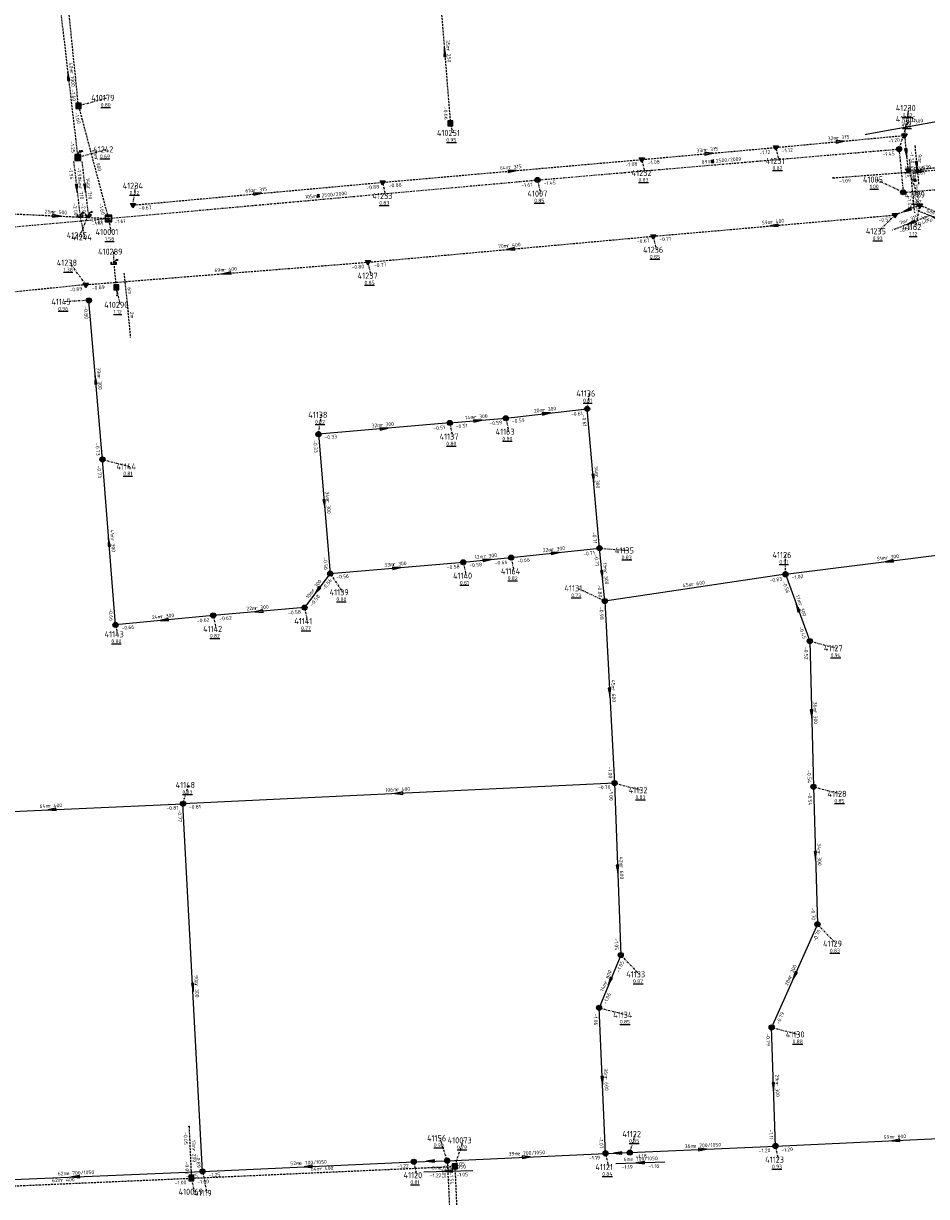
# Model space of a CAD drawing. Extents: x 188323 to 208361, y 565368 to 574910.
# Tile 114 of 256: x 202385 to 202605, y 568865 to 569151. Entities that reach past the tile are written whole.
import ezdxf

# ---------------------------------------------------------------- set-up
doc = ezdxf.new("R2010")
doc.units = 0
for name, pattern in [('BORDER', [1.75, 0.5, -0.25, 0.5, -0.25, 0, -0.25]), ('DASHDOT', [1, 0.5, -0.25, 0, -0.25]), ('DASHED', [0.75, 0.5, -0.25])]:
    doc.linetypes.add(name, pattern=pattern)
doc.layers.get('0').update_dxf_attribs({"linetype": 'CONTINUOUS'})
for name, color, linetype in [('RIO-AFM', 7, 'CONTINUOUS'), ('RIO-BOK', 7, 'CONTINUOUS'), ('RIO-DET', 7, 'CONTINUOUS'), ('RIO-KNP', 7, 'CONTINUOUS'), ('RIO-KNR', 7, 'CONTINUOUS'), ('RIO-LAG_0B', 7, 'CONTINUOUS'), ('RIO-LAG_1B', 7, 'DASHED'), ('RIO-LAG_2B', 7, 'DASHED'), ('RIO-LAG_4', 7, 'BORDER'), ('RIO-LEN', 7, 'CONTINUOUS'), ('RIO-MVD', 1, 'CONTINUOUS'), ('RIO-VRB', 6, 'DASHDOT'), ('RIO-VRH', 7, 'CONTINUOUS')]:
    doc.layers.add(name, color=color, linetype=linetype)
doc.styles.add('RIO-TXT', font='isocp.shx')

# ---------------------------------------------------------------- blocks, each defined once
blk = doc.blocks.new('L_VHR')
blk.add_lwpolyline([(-0.5, 0), (0.5, 0), (-0.5, 0.15), (-0.5, -0.15), (0.5, 0)])
blk = doc.blocks.new('L_VKT')
blk.add_line((0.3, 0.95), (-0.3, -0.05))
blk.add_lwpolyline([(0.3, 0.15), (0.3, 0.75), (-0.3, 0.75), (-0.3, 0.15)], close=True)
blk = doc.blocks.new('K_DRL')
for p, q in [((-0.65, 0.65), (-0.65, -0.65)), ((0.65, 0.65), (-0.65, 0.65)), ((-0.65, 0.35), (0.65, 0.35)), ((0.65, -0.65), (0.65, 0.65)), ((0.65, -0.35), (-0.65, -0.35)), ((-0.65, -0.65), (0.65, -0.65))]:
    blk.add_line(p, q)
for points in [[(-0.65, 0.65), (0.65, 0.65), (-0.65, 0.35), (0.65, 0.35)], [(-0.65, -0.35), (0.65, -0.35), (-0.65, -0.65), (0.65, -0.65)]]:
    blk.add_solid(points)
at = {"style": 'RIO-TXT', "flags": 1}
blk.add_attdef('KNOOPNAAM', (2, 2), '', height=1, dxfattribs=at)
blk = doc.blocks.new('K_IPG')
blk.add_circle((0, 0), 0.5)
for points in [[(0, 0), (-0.5, 0), (-0.433013, 0.25)], [(0, 0), (-0.433013, -0.25), (-0.5, 0)], [(0, 0), (-0.433013, 0.25), (-0.25, 0.433013)], [(0, 0), (-0.25, -0.433013), (-0.433013, -0.25)], [(0, 0), (-0.25, 0.433013), (0, 0.5)], [(0, 0), (0, -0.5), (-0.25, -0.433013)], [(0, 0), (0, 0.5), (0.25, 0.433013)], [(0, 0), (0.25, 0.433013), (0.433013, 0.25)], [(0, 0), (0.433013, 0.25), (0.5, 0)], [(0, 0), (0.5, 0), (0.433013, -0.25)], [(0, 0), (0.433013, -0.25), (0.25, -0.433013)], [(0, 0), (0.25, -0.433013), (0, -0.5)]]:
    blk.add_solid(points)
at = {"style": 'RIO-TXT', "flags": 1}
blk.add_attdef('KNOOPNAAM', (2, 2), '', height=1, dxfattribs=at)
blk = doc.blocks.new('K_IPR')
blk.add_lwpolyline([(-0.5, -0.5), (0.5, -0.5), (0.5, 0.5), (-0.5, 0.5)], close=True)
blk.add_solid([(-0.5, 0.5), (0.5, 0.5), (-0.5, -0.5), (0.5, -0.5)])
at = {"style": 'RIO-TXT', "flags": 1}
blk.add_attdef('KNOOPNAAM', (2, 2), '', height=1, dxfattribs=at)
blk = doc.blocks.new('K_FIC')
blk.add_circle((0, 0), 0.0625)
at = {"style": 'RIO-TXT', "flags": 1}
blk.add_attdef('KNOOPNAAM', (2, 2), '', height=1, dxfattribs=at)
blk = doc.blocks.new('K_UTB')
blk.add_lwpolyline([(0.5, 0.15), (0.5, -0.3), (-0.5, -0.3), (-0.5, 0.15), (-0.45, 0.15), (-0.45, -0.25), (0, -0.25), (0.45, -0.25), (0.45, 0.15)], close=True)
blk.add_lwpolyline([(0.85, 0.6), (0.55, 0.65), (0.614828, 0.459583), (0.850842, 0.598937)])
blk.add_arc((0.85, -0.25), 0.85, 90, 180)
at = {"style": 'RIO-TXT', "flags": 1}
blk.add_attdef('KNOOPNAAM', (2, 2), '', height=1, dxfattribs=at)
blk = doc.blocks.new('K_IPD')
blk.add_lwpolyline([(-0.496027, 0.307994), (0.503973, 0.307994), (0.003973, -0.558031)], close=True)
blk.add_solid([(-0.496027, 0.307994), (0.503973, 0.307994), (0.003973, -0.558031)])
at = {"style": 'RIO-TXT', "flags": 1}
blk.add_attdef('KNOOPNAAM', (2, 2), '', height=1, dxfattribs=at)
blk = doc.blocks.new('K_OVL')
for points in [[(0.6, 0.6), (-0.6, 0.6), (-0.6, -0.6), (0.6, -0.6)], [(1, 1.25), (0.474823, 0.983111), (0.413034, 1.369554)]]:
    blk.add_lwpolyline(points, close=True)
blk.add_arc((0.81571, 0.439293), 0.83139, 77.193131, 168.854604)
blk.add_solid([(-0.6, 0.6), (0.6, 0.6), (-0.6, -0.6), (0.6, -0.6)])
at = {"style": 'RIO-TXT', "flags": 1}
blk.add_attdef('KNOOPNAAM', (2, 2), '', height=1, dxfattribs=at)
blk = doc.blocks.new('637_04______41006_____41005_')
at = {"layer": 'RIO-LAG_4'}
blk.add_line((0, 0), (1.277, -12.999), dxfattribs=at)
at = {"layer": 'RIO-AFM', "xscale": 0.9, "yscale": 0.9, "zscale": 0.9, "rotation": 275.5847}
blk.add_blockref('L_VKT', (1.0043, -5.1068), dxfattribs=at)
at = {"layer": 'RIO-AFM', "style": 'RIO-TXT'}
blk.add_text('2500/2000', height=0.9, rotation=275.5847, dxfattribs=at).set_placement((1.0835, -5.913))
at = {"layer": 'RIO-BOK', "style": 'RIO-TXT'}
for p in [(-1.2564, -1.53), (-0.5169, -9.0547)]:
    blk.add_text('-1.45', height=0.9, rotation=275.5847, dxfattribs=at).set_placement(p)
at = {"layer": 'RIO-LEN', "style": 'RIO-TXT'}
blk.add_text('11m', height=0.9, rotation=275.5847, dxfattribs=at).set_placement((0.7402, -2.4198))
blk = doc.blocks.new('649_04______410289____410290_')
at = {"layer": 'RIO-LAG_1B'}
blk.add_line((0, 0), (1.061, -9.764), dxfattribs=at)
at = {"layer": 'RIO-LEN', "style": 'RIO-TXT'}
blk.add_text('6m', height=0.9, rotation=276.1786, dxfattribs=at).set_placement((0.882, -3.4857))
blk = doc.blocks.new('650_04______410290____410291_')
at = {"layer": 'RIO-LAG_1B'}
blk.add_line((0, 0), (0.939, -9.776), dxfattribs=at)
at = {"layer": 'RIO-LEN', "style": 'RIO-TXT'}
blk.add_text('2m', height=0.9, rotation=275.4625, dxfattribs=at).set_placement((0.8383, -3.4959))
blk = doc.blocks.new('660_04______41120_____41156_')
at = {"layer": 'RIO-LAG_0B'}
blk.add_line((0, 0), (11.974, 0.38), dxfattribs=at)
at = {"layer": 'RIO-VRH', "xscale": 2, "yscale": 2, "zscale": 2, "rotation": 181.8181}
blk.add_blockref('L_VHR', (5.987, 0.19), dxfattribs=at)
at = {"layer": 'RIO-AFM', "style": 'RIO-TXT'}
blk.add_text('e 700/1050', height=0.9, rotation=1.8181, dxfattribs=at).set_placement((3.5424, 0.6127))
at = {"layer": 'RIO-BOK', "style": 'RIO-TXT'}
for s, p in [('-1.22', (1.4435, -1.3549)), ('-1.05', (7.9202, -1.1493))]:
    blk.add_text(s, height=0.9, rotation=1.8181, dxfattribs=at).set_placement(p)
at = {"layer": 'RIO-LEN', "style": 'RIO-TXT'}
blk.add_text('8m', height=0.9, rotation=1.8181, dxfattribs=at).set_placement((1.9232, 0.5613))
blk = doc.blocks.new('661_04______41121_____41122_')
at = {"layer": 'RIO-LAG_0B'}
blk.add_line((0, 0), (11.974, 0.405), dxfattribs=at)
at = {"layer": 'RIO-VRH', "xscale": 2, "yscale": 2, "zscale": 2, "rotation": 181.9413}
blk.add_blockref('L_VHR', (5.987, 0.2025), dxfattribs=at)
at = {"layer": 'RIO-AFM', "style": 'RIO-TXT'}
blk.add_text('e 700/1050', height=0.9, rotation=1.9413, dxfattribs=at).set_placement((3.5411, 0.6203))
at = {"layer": 'RIO-BOK', "style": 'RIO-TXT'}
for s, p in [('-1.19', (1.4464, -1.3518)), ('-1.18', (7.9227, -1.1322))]:
    blk.add_text(s, height=0.9, rotation=1.9413, dxfattribs=at).set_placement(p)
at = {"layer": 'RIO-LEN', "style": 'RIO-TXT'}
blk.add_text('6m', height=0.9, rotation=1.9413, dxfattribs=at).set_placement((1.922, 0.5654))
blk = doc.blocks.new('662_04______41146_____41162_')
at = {"layer": 'RIO-LAG_2B'}
blk.add_line((0, 0), (-9.099, 3.697), dxfattribs=at)
at = {"layer": 'RIO-VRH', "xscale": 2, "yscale": 2, "zscale": 2, "rotation": 157.8667}
blk.add_blockref('L_VHR', (-4.5495, 1.8485), dxfattribs=at)
at = {"layer": 'RIO-AFM', "style": 'RIO-TXT'}
blk.add_text('r 300', height=0.9, rotation=337.8668, dxfattribs=at).set_placement((-5.3617, 2.7192))
at = {"layer": 'RIO-BOK', "style": 'RIO-TXT'}
for s, p in [('-0.40', (-8.3288, 1.8732)), ('-0.31', (-4.3252, 0.2476))]:
    blk.add_text(s, height=0.9, rotation=337.8668, dxfattribs=at).set_placement(p)
at = {"layer": 'RIO-LEN', "style": 'RIO-TXT'}
blk.add_text('6m', height=0.9, rotation=337.8668, dxfattribs=at).set_placement((-6.8627, 3.3286))
blk = doc.blocks.new('666_04______41162_____41235_')
at = {"layer": 'RIO-LAG_2B'}
blk.add_line((0, 0), (-9.155, -3.557), dxfattribs=at)
at = {"layer": 'RIO-VRH', "xscale": 2, "yscale": 2, "zscale": 2, "rotation": 201.212}
blk.add_blockref('L_VHR', (-4.5775, -1.7785), dxfattribs=at)
at = {"layer": 'RIO-AFM', "style": 'RIO-TXT'}
blk.add_text('r 315', height=0.9, rotation=381.212, dxfattribs=at).set_placement((-5.7661, -1.7026))
at = {"layer": 'RIO-BOK', "style": 'RIO-TXT'}
for s, p in [('-0.52', (-7.343, -4.3545)), ('-0.40', (-3.3158, -2.7883))]:
    blk.add_text(s, height=0.9, rotation=381.212, dxfattribs=at).set_placement(p)
at = {"layer": 'RIO-LEN', "style": 'RIO-TXT'}
blk.add_text('7m', height=0.9, rotation=381.212, dxfattribs=at).set_placement((-7.276, -2.2898))
blk = doc.blocks.new('674_04______41230_____41229_')
at = {"layer": 'RIO-LAG_2B'}
blk.add_line((0, 0), (0.966, -9.774), dxfattribs=at)
at = {"layer": 'RIO-VRH', "xscale": 2, "yscale": 2, "zscale": 2, "rotation": 275.6196}
blk.add_blockref('L_VHR', (0.483, -4.887), dxfattribs=at)
at = {"layer": 'RIO-AFM', "style": 'RIO-TXT'}
blk.add_text('r 315', height=0.9, rotation=275.6196, dxfattribs=at).set_placement((0.8745, -3.7628))
at = {"layer": 'RIO-BOK', "style": 'RIO-TXT'}
for s, p in [('-1.30', (-1.2555, -1.5308)), ('-1.35', (-0.8302, -5.8308))]:
    blk.add_text(s, height=0.9, rotation=275.6196, dxfattribs=at).set_placement(p)
at = {"layer": 'RIO-LEN', "style": 'RIO-TXT'}
blk.add_text('9m', height=0.9, rotation=275.6196, dxfattribs=at).set_placement((0.7151, -2.1506))

msp = doc.modelspace()

# ---------------------------------------------------------------- linework, layer by layer
at = {"layer": 'RIO-LAG_0B'}
for p, q in [((202613.792, 569128.512), (202590.48, 569124.352)), ((202403.808, 569044.928), (202400.496, 569083.776)), ((202502.4, 569054.976), (202522.304, 569057.28)), ((202525.296, 569023.232), (202522.304, 569057.28)), ((202488.704, 569053.824), (202456.608, 569051.072)), ((202488.704, 569053.824), (202502.4, 569054.976)), ((202456.608, 569051.072), (202459.504, 569017.024)), ((202407.008, 569004.48), (202403.808, 569044.928)), ((202503.696, 569020.928), (202525.296, 569023.232)), ((202526.592, 569010.304), (202525.296, 569023.232)), ((202570.8, 569016.832), (202621.504, 569023.296)), ((202459.504, 569017.024), (202492, 569019.776)), ((202492, 569019.776), (202503.696, 569020.928)), ((202459.504, 569017.024), (202453.2, 569008.704)), ((202570.8, 569016.832), (202526.592, 569010.304)), ((202570.8, 569016.832), (202576.704, 569000.512)), ((202453.2, 569008.704), (202430.896, 569006.784)), ((202526.592, 569010.304), (202528.992, 568965.824)), ((202430.896, 569006.784), (202407.008, 569004.48)), ((202576.704, 569000.512), (202577.6, 568964.928)), ((202528.992, 568965.824), (202423.504, 568960.768)), ((202528.992, 568965.824), (202530.496, 568923.776)), ((202577.6, 568964.928), (202578.592, 568931.328)), ((202359.392, 568957.888), (202423.504, 568960.768)), ((202428.304, 568870.912), (202423.504, 568960.768)), ((202578.592, 568931.328), (202567.392, 568906.112)), ((202530.496, 568923.776), (202525.2, 568910.912)), ((202526.8, 568875.328), (202525.2, 568910.912)), ((202568.304, 568877.12), (202567.392, 568906.112)), ((202568.304, 568877.12), (202627.2, 568879.808)), ((202532.704, 568875.52), (202568.304, 568877.12)), ((202428.304, 568870.912), (202479.904, 568873.28)), ((202479.904, 568873.28), (202488.096, 568873.536)), ((202488.096, 568873.536), (202526.8, 568875.328)), ((202526.8, 568875.328), (202532.704, 568875.52)), ((202366.208, 568868.288), (202428.304, 568870.912))]:
    msp.add_line(p, q, dxfattribs=at)
at = {"layer": 'RIO-LAG_1B'}
for p, q in [((202397.952, 569131.328), (202390.096, 569208.64)), ((202486.064, 569161.728), (202488.864, 569127.04)), ((202397.952, 569131.328), (202405.264, 569103.808)), ((202379.968, 569105.024), (202405.264, 569103.808)), ((202406.56, 569092.928), (202407.2, 569086.976)), ((202407.2, 569086.976), (202407.392, 569084.992)), ((202424.976, 568881.92), (202425.552, 568869.248)), ((202425.552, 568869.248), (202489.952, 568872.128)), ((202489.952, 568872.128), (202493.936, 568784.384)), ((202363.488, 568866.56), (202425.552, 568869.248))]:
    msp.add_line(p, q, dxfattribs=at)
msp.add_lwpolyline([(202582.416, 569113.728), (202624.8, 569116.928), (202636.624, 569117.504), (202648.992, 569117.824), (202656.304, 569118.144), (202663.616, 569118.656), (202707.264, 569121.6)], dxfattribs=at)
at = {"layer": 'RIO-LAG_2B'}
for p, q in [((202393.136, 569158.4), (202397.776, 569118.72)), ((202568.432, 569121.152), (202599.872, 569124.096)), ((202599.872, 569124.096), (202600.72, 569115.52)), ((202535.664, 569118.208), (202568.432, 569121.152)), ((202472.304, 569112.64), (202535.664, 569118.208)), ((202600.72, 569115.52), (202617.584, 569117.312)), ((202411.264, 569107.072), (202472.304, 569112.64)), ((202603.6, 569107.008), (202597.52, 569104.64)), ((202609.504, 569104.576), (202603.6, 569107.008)), ((202538.448, 569099.456), (202597.52, 569104.64)), ((202468.704, 569093.12), (202538.448, 569099.456)), ((202399.744, 569087.616), (202468.704, 569093.12)), ((202399.744, 569087.616), (202318.24, 569079.296)), ((202488.096, 568873.536), (202492.336, 568786.24))]:
    msp.add_line(p, q, dxfattribs=at)
at = {"layer": 'RIO-LAG_4'}
for p, q in [((202510.192, 569113.216), (202598.528, 569120.768)), ((202598.528, 569120.768), (202599.552, 569110.208)), ((202396.768, 569117.76), (202398.32, 569104.512)), ((202398.768, 569117.76), (202400.352, 569104.704)), ((202405.264, 569103.808), (202510.192, 569113.216)), ((202599.552, 569110.208), (202617.504, 569111.616)), ((202276.448, 569092.352), (202405.264, 569103.808))]:
    msp.add_line(p, q, dxfattribs=at)
at = {"layer": 'RIO-VRB'}
for p, q in [((202397.95, 569131.35), (202404.9175, 569133.2787)), ((202599.88, 569124.1), (202600.9341, 569130.7829)), ((202488.87, 569127.04), (202489.4035, 569124.7116)), ((202598.52, 569120.74), (202600.939, 569128.0886)), ((202397.77, 569118.75), (202404.7375, 569120.6787)), ((202568.43, 569121.16), (202569.1371, 569117.8468)), ((202535.67, 569118.23), (202536.3771, 569114.9168)), ((202600.72, 569115.55), (202603.139, 569109.6014)), ((202411.26, 569107.09), (202411.9671, 569111.8032)), ((202472.31, 569112.62), (202473.0171, 569109.3068)), ((202510.19, 569113.19), (202510.8971, 569109.8768)), ((202599.55, 569110.19), (202592.901, 569113.3079)), ((202603.6, 569107), (202602.5478, 569101.7168)), ((202400.36, 569104.69), (202398.2847, 569099.6805)), ((202398.32, 569104.49), (202399.3741, 569099.2071)), ((202405.26, 569103.8), (202405.9671, 569100.4868)), ((202597.52, 569104.64), (202593.617, 569100.6847)), ((202538.45, 569099.47), (202539.1571, 569096.1568)), ((202406.56, 569092.91), (202406.5597, 569095.685)), ((202399.75, 569087.64), (202395.844, 569092.9928)), ((202468.7, 569093.13), (202469.4071, 569089.8168)), ((202407.2, 569086.99), (202408.0806, 569082.692)), ((202400.5, 569083.8), (202394.5176, 569083.4431)), ((202522.3, 569057.3), (202522.8335, 569061.0284)), ((202456.6, 569051.1), (202457.3071, 569055.8132)), ((202488.7, 569053.8), (202489.4071, 569050.4868)), ((202502.4, 569055), (202503.1071, 569051.6868)), ((202403.8, 569044.9), (202410.4482, 569043.18)), ((202525.3, 569023.2), (202532.2675, 569022.6713)), ((202492, 569019.8), (202492.7071, 569016.4868)), ((202503.7, 569020.9), (202504.4071, 569017.5868)), ((202570.8, 569016.8), (202570.7994, 569021.575)), ((202459.5, 569017), (202462.5369, 569012.4386)), ((202526.6, 569010.3), (202519.951, 569013.4179)), ((202453.2, 569008.7), (202453.9071, 569005.3868)), ((202430.9, 569006.8), (202431.6071, 569003.4868)), ((202407, 569004.5), (202407.5335, 569002.1716)), ((202576.7, 569000.5), (202583.3482, 568998.78)), ((202423.5, 568960.8), (202424.8933, 568965.3294)), ((202529, 568965.8), (202535.6482, 568964.08)), ((202577.6, 568964.9), (202584.2482, 568963.18)), ((202578.6, 568931.3), (202583.1472, 568926.5798)), ((202530.5, 568923.8), (202535.0472, 568919.0798)), ((202525.2, 568910.9), (202531.8482, 568909.18)), ((202567.4, 568906.1), (202574.0482, 568904.38)), ((202488.09, 568873.56), (202486.3533, 568879.0286)), ((202532.7, 568875.5), (202534.0933, 568880.0294)), ((202489.95, 568872.1), (202492.0271, 568878.5089)), ((202568.3, 568877.1), (202569.0071, 568873.7868)), ((202479.9, 568873.3), (202480.6071, 568869.9868)), ((202526.8, 568875.3), (202527.5071, 568871.9868)), ((202428.3, 568870.9), (202429.3541, 568865.6171)), ((202425.55, 568869.25), (202426.2571, 568865.9368))]:
    msp.add_line(p, q, dxfattribs=at)

# ---------------------------------------------------------------- block references
at = {"layer": 'RIO-AFM', "xscale": 0.9, "yscale": 0.9, "zscale": 0.9}
for p, rotation in [((202552.9674, 569117.3482), 4.885), ((202456.6047, 569108.8967), 5.1132)]:
    msp.add_blockref('L_VKT', p, dxfattribs=dict(at, rotation=rotation))
at = {"layer": 'RIO-DET'}
for name, p in [('674_04______41230_____41229_', (202602.384, 569121.6)), ('637_04______41006_____41005_', (202601.024, 569118.208)), ('662_04______41146_____41162_', (202612, 569102.08)), ('666_04______41162_____41235_', (202606.096, 569104.512)), ('649_04______410289____410290_', (202409.056, 569090.432)), ('650_04______410290____410291_', (202409.696, 569084.48)), ('661_04______41121_____41122_', (202529.296, 568872.832)), ('660_04______41120_____41156_', (202482.4, 568870.784))]:
    msp.add_blockref(name, p, dxfattribs=at)
at = {"layer": 'RIO-KNP', "xscale": 1.25, "yscale": 1.25, "zscale": 1.25}
for name, p in [('K_IPR', (202397.952, 569131.328)), ('K_IPR', (202488.864, 569127.04)), ('K_FIC', (202590.48, 569124.352)), ('K_IPD', (202599.872, 569124.096)), ('K_OVL', (202397.776, 569118.72)), ('K_IPD', (202568.432, 569121.152)), ('K_IPG', (202598.528, 569120.768)), ('K_IPD', (202535.664, 569118.208)), ('K_IPD', (202600.72, 569115.52)), ('K_IPD', (202472.304, 569112.64)), ('K_IPG', (202510.192, 569113.216)), ('K_FIC', (202582.416, 569113.728)), ('K_IPG', (202599.552, 569110.208)), ('K_UTB', (202398.32, 569104.512)), ('K_UTB', (202400.352, 569104.704)), ('K_IPD', (202411.264, 569107.072)), ('K_IPD', (202603.6, 569107.008)), ('K_DRL', (202405.264, 569103.808)), ('K_IPD', (202597.52, 569104.64)), ('K_IPD', (202538.448, 569099.456)), ('K_UTB', (202406.56, 569092.928)), ('K_IPD', (202468.704, 569093.12)), ('K_IPD', (202399.744, 569087.616)), ('K_IPR', (202407.2, 569086.976)), ('K_IPG', (202400.496, 569083.776)), ('K_FIC', (202407.392, 569084.992)), ('K_IPG', (202522.304, 569057.28)), ('K_IPG', (202488.704, 569053.824)), ('K_IPG', (202502.4, 569054.976)), ('K_IPG', (202456.608, 569051.072)), ('K_IPG', (202403.808, 569044.928)), ('K_IPG', (202525.296, 569023.232)), ('K_IPG', (202492, 569019.776)), ('K_IPG', (202503.696, 569020.928)), ('K_IPG', (202459.504, 569017.024)), ('K_IPG', (202570.8, 569016.832)), ('K_IPG', (202526.592, 569010.304)), ('K_IPG', (202453.2, 569008.704)), ('K_IPG', (202407.008, 569004.48)), ('K_IPG', (202430.896, 569006.784)), ('K_IPG', (202576.704, 569000.512)), ('K_IPG', (202528.992, 568965.824)), ('K_IPG', (202577.6, 568964.928)), ('K_IPG', (202423.504, 568960.768)), ('K_IPG', (202578.592, 568931.328)), ('K_IPG', (202530.496, 568923.776)), ('K_IPG', (202525.2, 568910.912)), ('K_IPG', (202567.392, 568906.112)), ('K_FIC', (202424.976, 568881.92)), ('K_IPG', (202526.8, 568875.328)), ('K_IPG', (202532.704, 568875.52)), ('K_IPG', (202568.304, 568877.12)), ('K_IPG', (202479.904, 568873.28)), ('K_IPG', (202488.096, 568873.536)), ('K_IPG', (202428.304, 568870.912)), ('K_IPR', (202489.952, 568872.128)), ('K_IPR', (202425.552, 568869.248))]:
    msp.add_blockref(name, p, dxfattribs=at)
at = {"layer": 'RIO-VRH', "xscale": 2, "yscale": 2, "zscale": 2}
for p, rotation in [((202487.47, 569144.39), 454.6219), ((202395.45, 569138.565), 456.6864), ((202584.155, 569122.63), 5.34), ((202552.05, 569119.695), 5.1103), ((202600.3, 569119.825), 275.6196), ((202503.99, 569115.425), 5.0594), ((202603.605, 569115.315), 4.33), ((202397.545, 569111.12), 276.6756), ((202399.565, 569111.22), 276.9497), ((202441.785, 569109.855), 5.1753), ((202600.56, 569105.82), 201.212), ((202392.61, 569104.4), 357.2847), ((202567.985, 569102.055), 185.0015), ((202503.575, 569096.3), 185.1932), ((202434.225, 569090.385), 184.552), ((202402.15, 569064.35), 94.8576), ((202512.35, 569056.15), 6.5922), ((202495.55, 569054.4), 5.0053), ((202472.65, 569052.45), 364.8075), ((202523.8, 569040.25), 275.0363), ((202458.05, 569034.05), 274.8696), ((202405.4, 569024.7), 94.5374), ((202514.5, 569022.05), 6.0774), ((202497.85, 569020.35), 5.3705), ((202596.15, 569020.05), 187.305), ((202475.75, 569018.4), 4.9236), ((202525.95, 569016.75), 275.7631), ((202456.35, 569012.85), 232.7949), ((202442.05, 569007.75), 184.8694), ((202573.75, 569008.65), 469.9055), ((202418.95, 569005.65), 185.4963), ((202527.8, 568988.05), 273.0959), ((202577.15, 568982.7), 271.4571), ((202476.25, 568963.3), 182.7131), ((202391.45, 568959.35), 182.5901), ((202578.1, 568948.1), 271.7136), ((202529.75, 568944.8), 272.0543), ((202573, 568918.7), 246.0309), ((202425.9, 568915.85), 273.0651), ((202527.85, 568917.35), 247.6577), ((202526, 568893.1), 272.5822), ((202567.85, 568891.6), 271.7865), ((202597.75, 568878.45), 182.6244), ((202550.5, 568876.3), 2.5731), ((202483.995, 568873.43), 181.8181), ((202507.445, 568874.43), 2.5734), ((202529.75, 568875.4), 181.9413), ((202454.1, 568872.1), 182.6627), ((202397.25, 568869.6), 182.3972)]:
    msp.add_blockref('L_VHR', p, dxfattribs=dict(at, rotation=rotation))

# ---------------------------------------------------------------- texts
at = {"layer": 'RIO-AFM', "style": 'RIO-TXT'}
for s, rotation, p in [('r 250', 274.6219, (202487.9137, 569145.2391)), ('r 1000', 276.6864, (202395.8328, 569139.6978)), ('r 300', 370.1373, (202601.2527, 569126.7714)), ('r 315', 5.34, (202583.302, 569123.0524)), ('r 315', 5.1103, (202551.1984, 569120.1208)), ('r 900', 284.8678, (202401.8887, 569118.4887)), ('r 315', 5.0594, (202503.1387, 569115.8516)), ('2500/2000', 4.885, (202553.7744, 569117.4172)), ('r 630', 4.33, (202603.0287, 569115.7728)), ('r 710', 276.6756, (202398.0049, 569111.5265)), ('r 710', 276.9497, (202400.0363, 569111.5196)), ('r 315', 5.1753, (202440.9328, 569110.2799)), ('2500/2000', 5.1132, (202457.4114, 569108.9689)), ('r 500', 357.2847, (202391.8245, 569104.9453)), ('r 400', 5.0015, (202567.1342, 569102.4824)), ('r 400', 5.1932, (202502.7229, 569096.7246)), ('r 400', 4.552, (202433.3778, 569090.8191)), ('r 300', 274.8575, (202402.5915, 569065.201)), ('r 300', 6.5922, (202511.4878, 569056.5537)), ('r 300', 364.8075, (202471.7997, 569052.89)), ('r 300', 5.0053, (202494.6993, 569054.8274)), ('r 300', 275.0363, (202524.2373, 569041.1022)), ('r 300', 274.8696, (202458.4898, 569034.9006)), ('r 300', 274.5374, (202405.8467, 569025.5484)), ('r 300', 6.0774, (202513.6416, 569022.4614)), ('r 300', 4.9236, (202474.9, 569018.8286)), ('r 300', 5.3705, (202496.9965, 569020.772)), ('r 300', 7.305, (202595.2826, 569020.4429)), ('r 300', 275.7631, (202526.3698, 569017.6068)), ('r 300', 412.7949, (202455.4596, 569012.5085)), ('r 600', 368.3651, (202547.8235, 569013.9403)), ('r 300', 364.8694, (202441.1993, 569008.1859)), ('r 300', 289.9055, (202573.9489, 569009.5842)), ('r 300', 365.4963, (202418.0947, 569006.0771)), ('r 600', 273.0959, (202528.2692, 568988.8871)), ('r 300', 271.4571, (202577.6401, 568983.5231)), ('r 400', 362.7131, (202475.6849, 568963.8069)), ('r 400', 2.5901, (202390.618, 568959.8129)), ('r 300', 271.7136, (202578.5858, 568948.9255)), ('r 600', 272.0543, (202530.2335, 568945.6284)), ('r 600', 427.6577, (202527.0759, 568916.7919)), ('r 300', 426.0309, (202572.2063, 568918.1656)), ('r 300', 273.0651, (202426.3841, 568916.6873)), ('r 600', 272.5822, (202526.4739, 568893.9328)), ('r 300', 271.7865, (202568.3333, 568892.4261)), ('r 800', 2.6244, (202596.9176, 568878.9124)), ('r 200', 272.5786, (202425.7317, 568876.4324)), ('e 700/1050', 2.5734, (202505.2648, 568874.8325)), ('e 700/1050', 2.5731, (202548.3193, 568876.7025)), ('e 700/1050', 2.6627, (202451.9188, 568872.4991)), ('e 700/1050', 2.3972, (202395.0709, 568870.0092)), ('r 400', 2.5337, (202456.9187, 568871.1387)), ('r 400', 2.4997, (202393.684, 568868.3592))]:
    msp.add_text(s, height=0.9, rotation=rotation, dxfattribs=at).set_placement(p)
at = {"layer": 'RIO-BOK', "style": 'RIO-TXT'}
for s, rotation, p in [('-1.60', 275.8137, (202396.1889, 569135.292)), ('-1.60', 284.8678, (202396.9569, 569129.6374)), ('-0.66', 274.6219, (202487.1642, 569131.0158)), ('-1.25', 276.6864, (202395.9253, 569122.6621)), ('-1.20', 5.34, (202595.9278, 569122.3244)), ('-1.12', 5.1103, (202564.47, 569119.4002)), ('-1.12', 5.34, (202569.954, 569119.8964)), ('-1.45', 4.885, (202594.5538, 569118.9959)), ('-1.08', 5.0594, (202531.7084, 569116.4738)), ('-1.08', 5.1103, (202537.1889, 569116.9603)), ('-1.96', 276.6756, (202395.543, 569116.1964)), ('-1.96', 276.9497, (202397.5504, 569116.1905)), ('-1.57', 5.9554, (202602.2575, 569114.3028)), ('-0.88', 5.1753, (202468.3519, 569110.8557)), ('-0.88', 5.0594, (202473.8278, 569111.3489)), ('-1.61', 5.1132, (202506.2306, 569111.4301)), ('-1.45', 4.885, (202511.7039, 569111.9143)), ('-1.09', 4.33, (202583.9115, 569112.4197)), ('-1.45', 4.491, (202601.0551, 569108.9039)), ('-2.00', 276.6756, (202396.5667, 569107.4863)), ('-2.00', 276.9497, (202398.619, 569107.4597)), ('-1.60', 284.8678, (202402.8704, 569107.4075)), ('-0.67', 5.1753, (202412.7804, 569105.822)), ('-1.61', 357.2847, (202401.0991, 569102.6093)), ('-1.61', 5.0832, (202401.2992, 569102.0421)), ('-1.61', 5.1132, (202406.779, 569102.5303)), ('-0.52', 5.0015, (202593.5566, 569102.8878)), ('-0.67', 5.1932, (202534.4928, 569097.7045)), ('-0.71', 5.0015, (202539.9665, 569098.1974)), ('-0.80', 4.552, (202464.7236, 569091.409)), ('-0.77', 5.1932, (202470.2208, 569091.8625)), ('-0.89', 365.8276, (202395.8085, 569085.88)), ('-0.89', 4.552, (202401.2565, 569086.3555)), ('-0.80', 274.8575, (202399.2243, 569082.2861)), ('-0.61', 6.5922, (202518.3872, 569055.4384)), ('-0.59', 5.0053, (202498.4371, 569053.2475)), ('-0.59', 6.5922, (202503.9513, 569053.77)), ('-0.61', 275.0363, (202521.029, 569055.7821)), ('-0.33', 364.8075, (202458.113, 569049.8232)), ('-0.51', 364.8075, (202484.7306, 569052.0791)), ('-0.51', 5.0053, (202490.2166, 569052.5275)), ('-0.73', 274.8575, (202402.0805, 569048.8689)), ('-0.33', 274.8696, (202455.3246, 569049.5858)), ('-0.73', 274.5374, (202402.5159, 569043.3932)), ('-0.71', 275.0363, (202523.5651, 569027.1633)), ('-0.71', 6.0774, (202521.371, 569021.3737)), ('-0.56', 274.8696, (202457.7767, 569020.9677)), ('-0.58', 5.3705, (202493.5247, 569018.5372)), ('-0.66', 5.3705, (202499.7482, 569019.1223)), ('-0.66', 6.0774, (202505.2401, 569019.6561)), ('-0.71', 275.7631, (202524.0484, 569021.6661)), ('-0.56', 4.9236, (202461.0148, 569015.7253)), ('-0.58', 4.9236, (202488.0347, 569018.0532)), ('-1.02', 7.305, (202572.3664, 569015.5894)), ('-0.56', 412.7949, (202458.1334, 569012.8906)), ('-0.80', 275.7631, (202524.8016, 569014.2392)), ('-0.83', 368.3651, (202566.9438, 569014.8439)), ('-0.56', 289.9055, (202569.9611, 569015.0068)), ('-0.58', 412.7949, (202455.1613, 569008.9698)), ('-0.66', 274.5374, (202405.3037, 569008.4784)), ('-0.58', 364.8694, (202449.2325, 569006.9685)), ('-0.98', 273.0959, (202525.2783, 569008.826)), ('-0.62', 365.4963, (202426.952, 569005.0263)), ('-0.62', 364.8694, (202432.4144, 569005.5248)), ('-0.66', 365.4963, (202408.5282, 569003.2415)), ('-0.45', 289.9055, (202573.9959, 569003.8818)), ('-0.52', 271.4571, (202575.3367, 568999.0644)), ('-1.00', 273.0959, (202527.4068, 568969.8201)), ('-0.54', 271.4571, (202576.1168, 568968.9635)), ('-0.70', 362.7131, (202524.9681, 568964.2718)), ('-1.00', 272.0543, (202527.6518, 568964.3503)), ('-0.54', 271.7136, (202576.2432, 568963.4583)), ('-0.81', 2.5901, (202419.4667, 568959.2161)), ('-0.77', 273.0651, (202422.1776, 568959.3267)), ('-0.81', 362.7131, (202424.9653, 568959.4688)), ('-0.70', 271.7136, (202577.0973, 568935.3573)), ('-1.05', 272.0543, (202528.9786, 568927.8484)), ('-0.70', 426.0309, (202578.2005, 568926.9907)), ('-1.05', 427.6577, (202530.2312, 568919.4782)), ('-1.06', 427.6577, (202527.0264, 568911.6639)), ('-1.06', 272.5822, (202523.8652, 568909.4379)), ('-0.79', 426.0309, (202569.2474, 568906.8117)), ('-0.79', 271.7865, (202566.045, 568904.6566)), ('-0.05', 272.5786, (202423.6451, 568880.488)), ('-1.07', 272.5822, (202525.2373, 568879.3342)), ('-1.11', 271.7865, (202566.7893, 568881.1554)), ('-1.20', 2.5731, (202564.2658, 568875.5173)), ('-1.20', 2.6244, (202569.7624, 568875.7656)), ('-0.05', 272.5786, (202423.973, 568873.2835)), ('-0.89', 273.0651, (202426.7378, 568874.9218)), ('-1.05', 2.5734, (202489.5512, 568872.2243)), ('-1.19', 2.5734, (202522.7667, 568873.7173)), ('-1.18', 2.5731, (202534.1612, 568874.1643)), ('-1.25', 2.3972, (202424.2615, 568869.3297)), ('-1.25', 2.6627, (202429.7633, 568869.5665)), ('-1.22', 2.6627, (202475.8685, 568871.711)), ('-1.00', 2.5337, (202485.9157, 568870.5201)), ('-1.05', 272.7878, (202486.7604, 568872.0931)), ('-1.54', 272.6129, (202488.616, 568870.6372)), ('-1.00', 2.4997, (202421.5146, 568867.6725)), ('-1.00', 2.5337, (202427.0103, 568867.9133))]:
    msp.add_text(s, height=0.9, rotation=rotation, dxfattribs=at).set_placement(p)
at = {"layer": 'RIO-KNR', "style": 'RIO-TXT'}
for s, p in [('410179', (202401.0925, 569132.5287)), ('41230', (202597.7466, 569130.0329)), ('41006', (202597.7515, 569127.3386)), ('410251', (202485.5785, 569123.9616)), ('41242', (202401.55, 569119.9287)), ('41231', (202565.9496, 569117.0968)), ('41232', (202533.1896, 569114.1668)), ('41005', (202589.7135, 569112.5579)), ('41234', (202408.7796, 569111.0532)), ('41233', (202469.8296, 569108.5568)), ('41007', (202507.7096, 569109.1268)), ('41229', (202599.9515, 569108.8514)), ('41162', (202599.3603, 569100.9668)), ('41245', (202395.0972, 569098.9305)), ('41244', (202396.1866, 569098.4571)), ('410001', (202402.1421, 569099.7368)), ('41235', (202590.4295, 569099.9347)), ('41236', (202535.9696, 569095.4068)), ('410289', (202402.7347, 569094.935)), ('41238', (202392.6565, 569092.2428)), ('41237', (202466.2196, 569089.0668)), ('41145', (202391.3301, 569082.6931)), ('410290', (202404.2556, 569081.942)), ('41136', (202519.646, 569060.2784)), ('41138', (202454.1196, 569055.0632)), ('41137', (202486.2196, 569049.7368)), ('41163', (202499.9196, 569050.9368)), ('41144', (202407.2607, 569042.43)), ('41135', (202529.08, 569021.9213)), ('41126', (202567.6119, 569020.825)), ('41140', (202489.5196, 569015.7368)), ('41164', (202501.2196, 569016.8368)), ('41131', (202516.7635, 569012.6679)), ('41139', (202459.3494, 569011.6886)), ('41141', (202450.7196, 569004.6368)), ('41143', (202404.346, 569001.4216)), ('41142', (202428.4196, 569002.7368)), ('41127', (202580.1607, 568998.03)), ('41148', (202421.7058, 568964.5794)), ('41132', (202532.4607, 568963.33)), ('41128', (202581.0607, 568962.43)), ('41129', (202579.9597, 568925.8298)), ('41133', (202531.8597, 568918.3298)), ('41134', (202528.6607, 568908.43)), ('41130', (202570.8607, 568903.63)), ('41156', (202483.1658, 568878.2786)), ('410073', (202488.2021, 568877.7589)), ('41122', (202530.9058, 568879.2794)), ('41123', (202565.8196, 568873.0368)), ('41120', (202477.4196, 568869.2368)), ('41121', (202524.3196, 568871.2368)), ('410069', (202422.4321, 568865.1868)), ('41119', (202426.1666, 568864.8671))]:
    msp.add_text(s, height=1.5, dxfattribs=at).set_placement(p)
at = {"layer": 'RIO-LEN', "style": 'RIO-TXT'}
for s, rotation, p in [('35m', 274.6219, (202487.7386, 569147.392)), ('40m', 276.6864, (202395.5803, 569141.843)), ('24m', 370.1373, (202599.1267, 569126.3898)), ('32m', 5.34, (202581.1514, 569122.8514)), ('29m', 284.8678, (202401.3334, 569120.5761)), ('33m', 5.1103, (202549.047, 569119.9284)), ('89m', 4.885, (202550.2772, 569117.1183)), ('64m', 5.0594, (202500.9871, 569115.6611)), ('125m', 4.33, (202600.3364, 569115.5689)), ('14m', 276.6756, (202397.7528, 569113.6718)), ('14m', 276.9497, (202399.7739, 569113.6636)), ('61m', 5.1753, (202438.7816, 569110.085)), ('105m', 5.1132, (202453.3776, 569108.608)), ('25m', 357.2847, (202389.6669, 569105.0463)), ('59m', 5.0015, (202564.9824, 569102.2941)), ('70m', 5.1932, (202500.5717, 569096.5291)), ('69m', 4.552, (202431.2247, 569090.6477)), ('39m', 274.8575, (202402.4076, 569067.3531)), ('20m', 6.5922, (202509.3421, 569056.3057)), ('32m', 364.8075, (202469.6474, 569052.7076)), ('14m', 5.0053, (202492.5476, 569054.6389)), ('34m', 275.0363, (202524.0467, 569043.2538)), ('34m', 274.8696, (202458.3054, 569037.0527)), ('41m', 274.5374, (202405.6748, 569027.7016)), ('22m', 6.0774, (202511.4938, 569022.2327)), ('33m', 4.9236, (202472.7479, 569018.6432)), ('12m', 5.3705, (202494.846, 569020.5698)), ('13m', 275.7631, (202526.1519, 569019.7558)), ('51m', 7.305, (202593.1401, 569020.1682)), ('45m', 368.3651, (202545.6866, 569013.6246)), ('10m', 412.7949, (202454.1548, 569010.7872)), ('17m', 289.9055, (202573.2125, 569011.6148)), ('22m', 364.8694, (202439.0472, 569008.0012)), ('24m', 365.4963, (202415.9448, 569005.8689)), ('45m', 273.0959, (202528.1515, 568991.0439)), ('36m', 271.4571, (202577.5842, 568985.6824)), ('106m', 362.7131, (202472.988, 568963.6774)), ('64m', 2.5901, (202388.4602, 568959.7152)), ('34m', 271.7136, (202578.5202, 568951.0845)), ('42m', 272.0543, (202530.1551, 568947.787)), ('90m', 273.0651, (202426.2676, 568918.8441)), ('14m', 427.6577, (202526.2563, 568914.7934)), ('28m', 426.0309, (202571.3303, 568916.1912)), ('36m', 272.5822, (202526.3755, 568896.0906)), ('29m', 271.7865, (202568.2649, 568894.585)), ('59m', 2.6244, (202594.7599, 568878.8135)), ('13m', 272.5786, (202425.6334, 568878.5902)), ('36m', 2.5731, (202546.1615, 568876.6055)), ('52m', 2.6627, (202449.7611, 568872.3987)), ('39m', 2.5734, (202503.1069, 568874.7355)), ('62m', 2.3972, (202392.9127, 568869.9188)), ('64m', 2.5337, (202454.7609, 568871.0432)), ('62m', 2.4997, (202391.526, 568868.265))]:
    msp.add_text(s, height=0.9, rotation=rotation, dxfattribs=at).set_placement(p)
at = {"layer": 'RIO-MVD', "style": 'RIO-TXT'}
for s, p in [('%%U0.80', (202403.3875, 569131.1287)), ('%%U0.82', (202599.4041, 569128.6329)), ('%%U1.00', (202599.409, 569125.9386)), ('%%U0.95', (202487.8735, 569122.5616)), ('%%U0.69', (202403.2075, 569118.5287)), ('%%U0.82', (202567.6071, 569115.6968)), ('%%U0.83', (202534.8471, 569112.7668)), ('%%U1.00', (202591.371, 569111.1579)), ('%%U0.92', (202410.4371, 569109.6532)), ('%%U0.85', (202509.3671, 569107.7268)), ('%%U0.82', (202601.609, 569107.4514)), ('%%U0.83', (202471.4871, 569107.1568)), ('%%U1.12', (202601.0178, 569099.5668)), ('%%U1.58', (202404.4371, 569098.3368)), ('%%U0.93', (202592.087, 569098.5347)), ('%%U0.85', (202537.6271, 569094.0068)), ('%%U1.38', (202394.314, 569090.8428)), ('%%U0.85', (202467.8771, 569087.6668)), ('%%U0.96', (202392.9876, 569081.2931)), ('%%U1.12', (202406.5506, 569080.542)), ('%%U0.81', (202521.3035, 569058.8784)), ('%%U0.82', (202455.7771, 569053.6632)), ('%%U0.80', (202487.8771, 569048.3368)), ('%%U0.80', (202501.5771, 569049.5368)), ('%%U0.81', (202408.9182, 569041.03)), ('%%U0.83', (202530.7375, 569020.5213)), ('%%U0.91', (202569.2694, 569019.425)), ('%%U0.81', (202491.1771, 569014.3368)), ('%%U0.82', (202502.8771, 569015.4368)), ('%%U0.80', (202461.0069, 569010.2886)), ('%%U0.73', (202518.421, 569011.2679)), ('%%U0.82', (202430.0771, 569001.3368)), ('%%U0.77', (202452.3771, 569003.2368)), ('%%U0.80', (202406.0035, 569000.0216)), ('%%U0.94', (202581.8182, 568996.63)), ('%%U0.83', (202423.3633, 568963.1794)), ('%%U0.83', (202534.1182, 568961.93)), ('%%U0.85', (202582.7182, 568961.03)), ('%%U0.83', (202581.6172, 568924.4298)), ('%%U0.87', (202533.5172, 568916.9298)), ('%%U0.85', (202530.3182, 568907.03)), ('%%U0.88', (202572.5182, 568902.23)), ('%%U0.85', (202532.5633, 568877.8794)), ('%%U0.90', (202484.8233, 568876.8786)), ('%%U0.79', (202490.4971, 568876.3589)), ('%%U0.84', (202525.9771, 568869.8368)), ('%%U0.93', (202567.4771, 568871.6368)), ('%%U0.81', (202479.0771, 568867.8368))]:
    msp.add_text(s, height=0.9, dxfattribs=at).set_placement(p)

doc.saveas('drawing.dxf')
